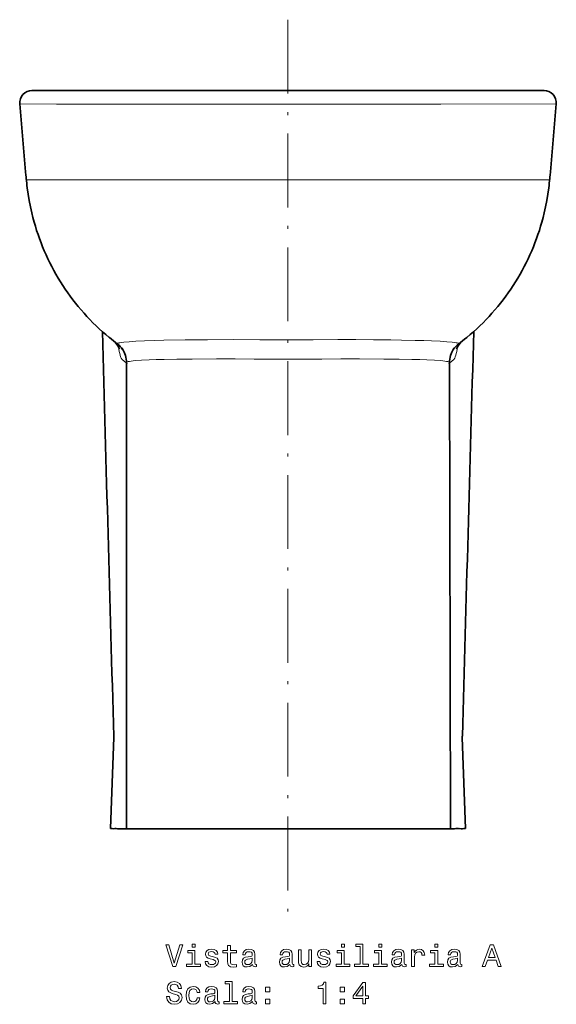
# Model space of a CAD drawing. Extents: x 45 to 330, y 27 to 283.
# Tile 1 of 4: x 45 to 132, y 123 to 283. Entities that reach past the tile are written whole.
import ezdxf

# ---------------------------------------------------------------- set-up
doc = ezdxf.new("R2010")
doc.units = 0
doc.linetypes.add('DASHDOT', pattern=[18.5, 12, -3, 0.5, -3])

msp = doc.modelspace()

# ---------------------------------------------------------------- linework, layer by layer
at = {"color": 7, "linetype": 'DASHDOT', "lineweight": 13}
msp.add_line((88.4, 282.99), (88.4, 138.06), dxfattribs=at)
at = {"color": 7, "lineweight": 35, "ltscale": 0.002086}
for p, q in [((46.86, 271.48), (46.78, 271.48)), ((129.95, 271.48), (130.03, 271.48))]:
    msp.add_line(p, q, dxfattribs=at)
at = {"color": 7, "lineweight": 35, "ltscale": 0.000266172}
msp.add_line((46.79, 271.48), (46.8, 271.48), dxfattribs=at)
at = {"color": 7, "lineweight": 35}
for p, q in [((46.86, 271.48), (88.4, 271.48)), ((129.95, 271.48), (88.4, 271.48)), ((62.14, 227.25), (62.14, 151.52)), ((114.67, 227.25), (114.81, 151.52))]:
    msp.add_line(p, q, dxfattribs=at)
at = {"color": 7, "lineweight": 35, "ltscale": 0.000209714}
msp.add_line((51.31, 271.48), (51.32, 271.48), dxfattribs=at)
at = {"color": 7, "lineweight": 35, "ltscale": 0.000178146}
for p, q in [((51.37, 271.48), (51.36, 271.48)), ((125.44, 271.48), (125.44, 271.48))]:
    msp.add_line(p, q, dxfattribs=at)
at = {"color": 7, "lineweight": 13, "ltscale": 0.00059644}
msp.add_line((88.38, 271.48), (88.4, 271.48), dxfattribs=at)
at = {"color": 7, "lineweight": 13, "ltscale": 0.000602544}
msp.add_line((88.43, 271.48), (88.4, 271.48), dxfattribs=at)
at = {"color": 7, "lineweight": 35, "ltscale": 0.00020981}
msp.add_line((125.5, 271.48), (125.49, 271.48), dxfattribs=at)
at = {"color": 7, "lineweight": 35, "ltscale": 0.000266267}
msp.add_line((130.02, 271.48), (130.01, 271.48), dxfattribs=at)
at = {"color": 7, "lineweight": 13, "ltscale": 0.002109}
for p, q in [((44.87, 269.3), (44.79, 269.3)), ((132.02, 269.3), (131.94, 269.3))]:
    msp.add_line(p, q, dxfattribs=at)
at = {"color": 7, "lineweight": 35, "ltscale": 0.276619}
msp.add_line((44.79, 269.3), (45.75, 258.28), dxfattribs=at)
at = {"color": 7, "lineweight": 35, "ltscale": 0.27662}
msp.add_line((132.02, 269.3), (131.06, 258.28), dxfattribs=at)
at = {"color": 7, "lineweight": 35, "ltscale": 0.013428}
for p, q in [((45.75, 258.28), (45.8, 257.74)), ((131.06, 258.28), (131.01, 257.74))]:
    msp.add_line(p, q, dxfattribs=at)
at = {"color": 7, "lineweight": 35, "ltscale": 0.007132}
for p, q in [((45.8, 257.74), (45.82, 257.46)), ((131.01, 257.74), (130.99, 257.46))]:
    msp.add_line(p, q, dxfattribs=at)
at = {"color": 7, "lineweight": 35, "ltscale": 0.007783}
for p, q in [((45.82, 257.46), (45.85, 257.15)), ((130.99, 257.46), (130.96, 257.15))]:
    msp.add_line(p, q, dxfattribs=at)
at = {"color": 7, "lineweight": 13}
for p in [(45.95, 256.99), (130.86, 256.99)]:
    msp.add_line(p, (88.4, 256.99), dxfattribs=at)
at = {"color": 7, "lineweight": 35, "ltscale": 0.001034}
for p, q in [((59.32, 231.35), (59.36, 231.33)), ((117.49, 231.35), (117.45, 231.33))]:
    msp.add_line(p, q, dxfattribs=at)
at = {"color": 7, "lineweight": 13, "ltscale": 2.29422e-05}
for p, q in [((60.7, 230.26), (60.7, 230.27)), ((116.11, 230.27), (116.11, 230.26))]:
    msp.add_line(p, q, dxfattribs=at)
at = {"color": 7, "lineweight": 13, "ltscale": 2.29683e-05}
for p, q in [((62.11, 227.25), (62.11, 227.25)), ((114.7, 227.25), (114.7, 227.25))]:
    msp.add_line(p, q, dxfattribs=at)
at = {"color": 7, "lineweight": 13, "ltscale": 0.015551}
msp.add_line((88.09, 227.81), (88.72, 227.81), dxfattribs=at)
at = {"color": 7, "lineweight": 35, "ltscale": 0.000237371}
msp.add_line((60.07, 166.53), (60.07, 166.52), dxfattribs=at)
at = {"color": 7, "lineweight": 35, "ltscale": 0.004385}
for p, q in [((60.07, 166.34), (60.07, 166.52)), ((116.74, 166.34), (116.74, 166.52))]:
    msp.add_line(p, q, dxfattribs=at)
at = {"color": 7, "lineweight": 35, "ltscale": 0.000236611}
msp.add_line((116.74, 166.52), (116.74, 166.53), dxfattribs=at)
at = {"color": 7, "lineweight": 13, "ltscale": 8.24292e-05}
msp.add_line((116.74, 166.52), (116.74, 166.52), dxfattribs=at)
at = {"color": 7, "lineweight": 35, "ltscale": 5.9534e-05}
msp.add_line((116.74, 166.52), (116.74, 166.52), dxfattribs=at)
at = {"color": 7, "lineweight": 35, "ltscale": 0.370618}
for p, q in [((59.55, 151.53), (60.07, 166.34)), ((117.26, 151.53), (116.74, 166.34))]:
    msp.add_line(p, q, dxfattribs=at)
at = {"color": 7, "lineweight": 35, "ltscale": 0.000501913}
for p, q in [((59.57, 151.53), (59.55, 151.53)), ((117.26, 151.53), (117.24, 151.53))]:
    msp.add_line(p, q, dxfattribs=at)
at = {"color": 7, "lineweight": 35, "ltscale": 0.011065}
for p, q in [((62, 151.52), (61.55, 151.52)), ((115.26, 151.52), (114.81, 151.52))]:
    msp.add_line(p, q, dxfattribs=at)
at = {"color": 7, "lineweight": 13, "ltscale": 6.71658e-05}
msp.add_line((62, 151.52), (62, 151.52), dxfattribs=at)
at = {"color": 7, "lineweight": 35, "ltscale": 0.000764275}
for p, q in [((87.97, 151.52), (88, 151.52)), ((88.81, 151.52), (88.84, 151.52))]:
    msp.add_line(p, q, dxfattribs=at)
at = {"color": 7, "lineweight": 35, "ltscale": 0.020223}
msp.add_line((88, 151.52), (88.81, 151.52), dxfattribs=at)
at = {"color": 7, "lineweight": 13, "ltscale": 6.64031e-05}
msp.add_line((114.81, 151.52), (114.81, 151.52), dxfattribs=at)
at = {"color": 7, "lineweight": 13}
for points in [[(44.87, 269.3), (50.77, 269.29), (71.68, 269.27), (88.4, 269.26)], [(131.94, 269.3), (113.25, 269.28), (88.62, 269.26), (88.4, 269.26)], [(45.95, 256.99), (45.94, 256.98), (45.93, 256.99), (45.91, 257), (45.88, 257.06), (45.86, 257.16), (45.85, 257.25), (45.82, 257.46)], [(130.86, 256.99), (130.87, 256.98), (130.88, 256.99), (130.9, 257), (130.92, 257.06), (130.95, 257.16), (130.96, 257.25), (130.99, 257.46)], [(46.14, 255.26), (46.13, 255.26), (46.12, 255.26), (46.11, 255.27), (46.08, 255.32), (46.05, 255.41), (46.01, 255.67)], [(130.67, 255.26), (130.68, 255.26), (130.69, 255.26), (130.7, 255.27), (130.73, 255.32), (130.75, 255.41), (130.8, 255.67)], [(59.76, 231.08), (59.75, 231.08), (59.74, 231.07), (59.72, 231.07), (59.67, 231.1), (59.58, 231.15), (59.32, 231.35)], [(59.79, 231.06), (59.78, 231.05), (59.77, 231.05), (59.75, 231.05), (59.7, 231.07), (59.61, 231.13), (59.36, 231.33)], [(60.66, 230.37), (60.67, 230.39), (60.69, 230.4), (60.77, 230.44), (60.89, 230.47), (61.04, 230.5), (61.34, 230.55), (61.72, 230.59), (62.58, 230.66), (63.66, 230.73), (65.08, 230.79), (66.71, 230.85), (68.24, 230.89), (71.69, 230.95), (75.33, 230.99), (79.49, 231), (83.8, 230.99), (88.4, 230.94)], [(116.15, 230.37), (116.14, 230.39), (116.11, 230.4), (116.03, 230.44), (115.92, 230.47), (115.77, 230.5), (115.47, 230.55), (115.09, 230.59), (114.22, 230.66), (113.14, 230.73), (111.76, 230.79), (110.48, 230.84), (109.09, 230.88), (106.86, 230.92), (105.1, 230.95), (102.28, 230.98), (99.44, 231), (96.53, 231), (92.49, 230.98), (88.4, 230.94)], [(117.02, 231.06), (117.03, 231.05), (117.04, 231.05), (117.06, 231.05), (117.11, 231.07), (117.2, 231.13), (117.45, 231.33)], [(117.05, 231.08), (117.06, 231.08), (117.07, 231.07), (117.09, 231.07), (117.14, 231.1), (117.23, 231.15), (117.49, 231.35)], [(60.7, 230.27), (60.7, 230.27), (60.67, 230.3), (60.66, 230.34), (60.66, 230.35), (60.66, 230.37)], [(61.37, 227.85), (61.32, 227.91), (61.28, 227.98), (61.19, 228.18), (61.11, 228.46), (61.04, 228.73), (60.97, 229.05), (60.83, 229.83)], [(115.98, 229.83), (115.84, 229.05), (115.77, 228.73), (115.7, 228.46), (115.61, 228.18), (115.53, 227.98), (115.49, 227.91), (115.44, 227.85)], [(116.15, 230.37), (116.15, 230.35), (116.15, 230.33), (116.14, 230.31), (116.11, 230.27), (116.11, 230.27)], [(62.11, 227.25), (61.84, 227.46), (61.37, 227.85)], [(62.19, 227.14), (62.19, 227.14), (62.19, 227.14), (62.18, 227.15), (62.17, 227.17), (62.13, 227.23), (62.11, 227.25)], [(62.15, 227.28), (62.16, 227.29), (62.19, 227.33), (62.28, 227.37), (62.42, 227.42), (62.62, 227.46), (62.88, 227.5), (63.21, 227.55), (63.61, 227.59), (64.56, 227.66), (65.81, 227.72), (66.98, 227.76), (68.25, 227.79), (70.33, 227.83), (72.85, 227.85), (76.8, 227.87), (79.81, 227.86), (82.89, 227.85), (85.49, 227.83), (88.09, 227.81)], [(114.66, 227.28), (114.65, 227.29), (114.62, 227.33), (114.53, 227.37), (114.39, 227.42), (114.19, 227.46), (113.93, 227.5), (113.59, 227.55), (113.2, 227.59), (112.24, 227.66), (111, 227.72), (109.83, 227.76), (108.56, 227.79), (106.48, 227.83), (103.96, 227.85), (100.01, 227.87), (97, 227.86), (93.92, 227.85), (91.32, 227.83), (88.72, 227.81)], [(114.7, 227.25), (114.66, 227.21), (114.63, 227.15), (114.63, 227.15), (114.62, 227.14), (114.62, 227.14)], [(115.44, 227.85), (114.97, 227.46), (114.7, 227.25)]]:
    msp.add_lwpolyline(points, dxfattribs=at)
at = {"color": 7, "lineweight": 35}
for points in [[(46.01, 255.67), (46.15, 254.64), (46.32, 253.62), (46.52, 252.6), (46.75, 251.58), (46.93, 250.85), (47.13, 250.11), (47.33, 249.43), (47.54, 248.76), (47.76, 248.08), (48, 247.41), (48.25, 246.75), (48.51, 246.09), (48.78, 245.44), (49.07, 244.79), (49.37, 244.14), (49.68, 243.5), (50, 242.87), (50.34, 242.25), (50.68, 241.63), (51.04, 241.01), (51.41, 240.41), (51.79, 239.81), (52.18, 239.21), (52.59, 238.63), (53, 238.05), (53.43, 237.49), (53.86, 236.93), (54.31, 236.37), (54.77, 235.83), (55.24, 235.29), (55.71, 234.77), (56.2, 234.25), (56.7, 233.74), (57.21, 233.25), (57.72, 232.76), (58.25, 232.28), (58.78, 231.81), (59.32, 231.35)], [(130.8, 255.67), (130.66, 254.64), (130.49, 253.62), (130.29, 252.6), (130.06, 251.58), (129.88, 250.85), (129.68, 250.11), (129.48, 249.43), (129.27, 248.76), (129.05, 248.08), (128.81, 247.41), (128.56, 246.75), (128.3, 246.09), (128.03, 245.44), (127.74, 244.79), (127.44, 244.14), (127.13, 243.5), (126.81, 242.87), (126.47, 242.25), (126.13, 241.63), (125.77, 241.01), (125.4, 240.41), (125.02, 239.81), (124.62, 239.21), (124.22, 238.63), (123.81, 238.05), (123.38, 237.49), (122.94, 236.93), (122.5, 236.37), (122.04, 235.83), (121.57, 235.29), (121.1, 234.77), (120.61, 234.25), (120.11, 233.74), (119.6, 233.25), (119.09, 232.76), (118.56, 232.28), (118.03, 231.81), (117.49, 231.35)], [(60.23, 230.62), (60.43, 230.4), (60.63, 230.15), (60.73, 230.01), (60.83, 229.83), (60.96, 229.56), (60.99, 229.47)], [(116.58, 230.62), (116.38, 230.4), (116.18, 230.15), (116.08, 230.01), (115.98, 229.83), (115.85, 229.56), (115.81, 229.47)], [(61.43, 229.54), (61.61, 229.27), (61.77, 228.97), (61.9, 228.68), (61.99, 228.44), (62.06, 228.15), (62.11, 227.85), (62.14, 227.55), (62.14, 227.25)], [(115.38, 229.54), (115.2, 229.27), (115.04, 228.97), (114.91, 228.68), (114.82, 228.44), (114.75, 228.15), (114.7, 227.85), (114.67, 227.55), (114.67, 227.25)], [(62.14, 227.25), (62.15, 227.2), (62.18, 227.15), (62.19, 227.14), (62.19, 227.14)], [(114.67, 227.25), (114.66, 227.2), (114.63, 227.15), (114.62, 227.14), (114.62, 227.14)], [(59.55, 151.53), (65.52, 151.52), (87.97, 151.52)], [(84.29, 151.52), (75.33, 151.52), (66.76, 151.51), (62.49, 151.52), (62, 151.52)], [(88.84, 151.52), (104.41, 151.52), (115.18, 151.52), (117.26, 151.53)], [(114.81, 151.52), (112.46, 151.51), (108.67, 151.52), (92.55, 151.52)]]:
    msp.add_lwpolyline(points, dxfattribs=at)
at = {"color": 7, "lineweight": 13}
for points in [[(70.8, 132.62), (69.92, 129.64), (69.02, 132.62), (68.54, 132.62), (69.67, 129.12), (70.17, 129.12), (71.28, 132.62)], [(73.27, 129.49), (73.27, 131.74), (72.13, 131.74), (72.13, 131.36), (72.83, 131.36), (72.83, 129.49), (71.92, 129.49), (71.92, 129.12), (74.19, 129.12), (74.19, 129.49)], [(73.29, 132.74), (72.82, 132.74), (72.82, 132.24), (73.29, 132.24)], [(76.28, 130.7), (75.85, 130.8), (75.53, 130.91), (75.42, 131.15), (75.46, 131.32), (75.56, 131.44), (75.73, 131.51), (75.98, 131.54), (76.22, 131.51), (76.4, 131.42), (76.52, 131.29), (76.57, 131.11), (77.01, 131.11), (77.01, 131.12), (76.93, 131.44), (76.73, 131.7), (76.4, 131.86), (75.98, 131.92), (75.55, 131.86), (75.24, 131.7), (75.04, 131.45), (74.98, 131.14), (75.03, 130.83), (75.17, 130.62), (75.4, 130.47), (75.74, 130.36), (76.23, 130.24), (76.53, 130.12), (76.61, 130.02), (76.65, 129.87), (76.6, 129.68), (76.48, 129.54), (76.28, 129.45), (76.02, 129.42), (75.74, 129.45), (75.54, 129.55), (75.4, 129.72), (75.35, 129.96), (74.92, 129.96), (74.99, 129.56), (75.2, 129.27), (75.53, 129.09), (75.98, 129.02), (76.45, 129.09), (76.8, 129.27), (77.01, 129.55), (77.09, 129.92), (77.03, 130.23), (76.88, 130.45), (76.62, 130.59)], [(78.58, 131.36), (78.58, 130), (78.61, 129.56), (78.75, 129.26), (79.04, 129.08), (79.51, 129.02), (80.04, 129.05), (80.04, 129.43), (79.66, 129.4), (79.31, 129.44), (79.12, 129.57), (79.04, 129.78), (79.03, 130.08), (79.03, 131.36), (80.04, 131.36), (80.04, 131.74), (79.03, 131.74), (79.03, 132.53), (78.58, 132.53), (78.58, 131.74), (77.82, 131.74), (77.82, 131.36)], [(82.63, 129.47), (82.63, 129.46), (82.66, 129.29), (82.73, 129.16), (83.05, 129.07), (83.3, 129.11), (83.3, 129.45), (83.19, 129.44), (83.05, 129.5), (83.02, 129.7), (83.02, 131.11), (82.96, 131.46), (82.79, 131.72), (82.48, 131.87), (82.05, 131.92), (81.62, 131.86), (81.31, 131.69), (81.11, 131.42), (81.05, 131.07), (81.05, 131.04), (81.45, 131.04), (81.48, 131.25), (81.59, 131.4), (81.77, 131.49), (82.03, 131.53), (82.28, 131.5), (82.46, 131.43), (82.56, 131.3), (82.6, 131.12), (82.58, 130.9), (82.5, 130.8), (82.29, 130.75), (81.92, 130.71), (81.48, 130.62), (81.17, 130.46), (80.99, 130.2), (80.94, 129.83), (80.99, 129.5), (81.14, 129.25), (81.4, 129.09), (81.74, 129.04), (82.21, 129.14)], [(88.7, 129.47), (88.7, 129.46), (88.73, 129.29), (88.8, 129.16), (89.12, 129.07), (89.37, 129.11), (89.37, 129.45), (89.26, 129.44), (89.12, 129.5), (89.1, 129.7), (89.1, 131.11), (89.04, 131.46), (88.86, 131.72), (88.55, 131.87), (88.12, 131.92), (87.69, 131.86), (87.38, 131.69), (87.19, 131.42), (87.12, 131.07), (87.12, 131.04), (87.52, 131.04), (87.55, 131.25), (87.66, 131.4), (87.85, 131.49), (88.1, 131.53), (88.35, 131.5), (88.53, 131.43), (88.63, 131.3), (88.67, 131.12), (88.65, 130.9), (88.57, 130.8), (88.37, 130.75), (87.99, 130.71), (87.55, 130.62), (87.25, 130.46), (87.06, 130.2), (87.01, 129.83), (87.06, 129.5), (87.22, 129.25), (87.47, 129.09), (87.82, 129.04), (88.28, 129.14)], [(92.22, 131.83), (91.77, 131.83), (91.77, 130.26), (91.72, 129.9), (91.58, 129.64), (91.35, 129.48), (91.05, 129.43), (90.82, 129.47), (90.67, 129.59), (90.58, 129.79), (90.56, 130.09), (90.56, 131.83), (90.12, 131.83), (90.12, 130.05), (90.13, 129.69), (90.23, 129.39), (90.52, 129.12), (90.99, 129.02), (91.24, 129.06), (91.46, 129.15), (91.64, 129.31), (91.8, 129.53), (91.8, 129.12), (92.22, 129.12)], [(94.49, 130.7), (94.06, 130.8), (93.75, 130.91), (93.64, 131.15), (93.67, 131.32), (93.78, 131.44), (93.95, 131.51), (94.2, 131.54), (94.43, 131.51), (94.62, 131.42), (94.74, 131.29), (94.79, 131.11), (95.22, 131.11), (95.22, 131.12), (95.15, 131.44), (94.94, 131.7), (94.62, 131.86), (94.2, 131.92), (93.77, 131.86), (93.45, 131.7), (93.26, 131.45), (93.2, 131.14), (93.24, 130.83), (93.38, 130.62), (93.62, 130.47), (93.95, 130.36), (94.45, 130.24), (94.75, 130.12), (94.83, 130.02), (94.86, 129.87), (94.82, 129.68), (94.69, 129.54), (94.5, 129.45), (94.24, 129.42), (93.96, 129.45), (93.76, 129.55), (93.62, 129.72), (93.57, 129.96), (93.14, 129.96), (93.21, 129.56), (93.41, 129.27), (93.74, 129.09), (94.2, 129.02), (94.67, 129.09), (95.02, 129.27), (95.23, 129.55), (95.31, 129.92), (95.25, 130.23), (95.09, 130.45), (94.84, 130.59)], [(97.56, 129.49), (97.56, 131.74), (96.42, 131.74), (96.42, 131.36), (97.12, 131.36), (97.12, 129.49), (96.21, 129.49), (96.21, 129.12), (98.48, 129.12), (98.48, 129.49)], [(97.57, 132.74), (97.11, 132.74), (97.11, 132.24), (97.57, 132.24)], [(100.12, 132.37), (100.12, 129.49), (99.21, 129.49), (99.21, 129.12), (101.47, 129.12), (101.47, 129.49), (100.57, 129.49), (100.57, 132.74), (99.43, 132.74), (99.43, 132.37)], [(103.63, 129.49), (103.63, 131.74), (102.49, 131.74), (102.49, 131.36), (103.19, 131.36), (103.19, 129.49), (102.28, 129.49), (102.28, 129.12), (104.55, 129.12), (104.55, 129.49)], [(103.65, 132.74), (103.18, 132.74), (103.18, 132.24), (103.65, 132.24)], [(106.92, 129.47), (106.92, 129.46), (106.94, 129.29), (107.02, 129.16), (107.34, 129.07), (107.59, 129.11), (107.59, 129.45), (107.48, 129.44), (107.34, 129.5), (107.31, 129.7), (107.31, 131.11), (107.25, 131.46), (107.08, 131.72), (106.77, 131.87), (106.33, 131.92), (105.91, 131.86), (105.6, 131.69), (105.4, 131.42), (105.34, 131.07), (105.34, 131.04), (105.73, 131.04), (105.77, 131.25), (105.88, 131.4), (106.06, 131.49), (106.32, 131.53), (106.57, 131.5), (106.74, 131.43), (106.85, 131.3), (106.88, 131.12), (106.86, 130.9), (106.78, 130.8), (106.58, 130.75), (106.2, 130.71), (105.77, 130.62), (105.46, 130.46), (105.28, 130.2), (105.23, 129.83), (105.28, 129.5), (105.43, 129.25), (105.68, 129.09), (106.03, 129.04), (106.5, 129.14)], [(108.51, 129.12), (108.96, 129.12), (108.96, 130.67), (109, 131.04), (109.14, 131.31), (109.36, 131.47), (109.66, 131.52), (109.88, 131.49), (110.05, 131.39), (110.15, 131.22), (110.18, 130.98), (110.63, 130.98), (110.57, 131.39), (110.4, 131.69), (110.13, 131.86), (109.75, 131.92), (109.49, 131.88), (109.27, 131.78), (109.07, 131.61), (108.92, 131.38), (108.92, 131.83), (108.51, 131.83)], [(112.74, 129.49), (112.74, 131.74), (111.6, 131.74), (111.6, 131.36), (112.3, 131.36), (112.3, 129.49), (111.39, 129.49), (111.39, 129.12), (113.66, 129.12), (113.66, 129.49)], [(112.75, 132.74), (112.29, 132.74), (112.29, 132.24), (112.75, 132.24)], [(116.03, 129.47), (116.03, 129.46), (116.05, 129.29), (116.13, 129.16), (116.45, 129.07), (116.69, 129.11), (116.69, 129.45), (116.59, 129.44), (116.45, 129.5), (116.42, 129.7), (116.42, 131.11), (116.36, 131.46), (116.18, 131.72), (115.88, 131.87), (115.44, 131.92), (115.02, 131.86), (114.71, 131.69), (114.51, 131.42), (114.44, 131.07), (114.44, 131.04), (114.84, 131.04), (114.88, 131.25), (114.99, 131.4), (115.17, 131.49), (115.43, 131.53), (115.67, 131.5), (115.85, 131.43), (115.96, 131.3), (115.99, 131.12), (115.97, 130.9), (115.89, 130.8), (115.69, 130.75), (115.31, 130.71), (114.88, 130.62), (114.57, 130.46), (114.39, 130.2), (114.33, 129.83), (114.38, 129.5), (114.54, 129.25), (114.79, 129.09), (115.14, 129.04), (115.61, 129.14)], [(120, 129.12), (120.47, 129.12), (120.83, 130.15), (122.23, 130.15), (122.6, 129.12), (123.07, 129.12), (121.79, 132.62), (121.28, 132.62)], [(121, 130.58), (121.53, 132.12), (122.07, 130.58)], [(82.58, 130.07), (82.52, 129.8), (82.36, 129.6), (82.12, 129.47), (81.82, 129.43), (81.63, 129.45), (81.49, 129.53), (81.41, 129.67), (81.38, 129.87), (81.4, 130.05), (81.48, 130.17), (81.8, 130.31), (82.21, 130.37), (82.58, 130.5)], [(88.65, 130.07), (88.59, 129.8), (88.43, 129.6), (88.19, 129.47), (87.89, 129.43), (87.7, 129.45), (87.56, 129.53), (87.48, 129.67), (87.45, 129.87), (87.47, 130.05), (87.55, 130.17), (87.88, 130.31), (88.28, 130.37), (88.65, 130.5)], [(106.87, 130.07), (106.81, 129.8), (106.65, 129.6), (106.41, 129.47), (106.11, 129.43), (105.92, 129.45), (105.78, 129.53), (105.69, 129.67), (105.67, 129.87), (105.69, 130.05), (105.77, 130.17), (106.09, 130.31), (106.5, 130.37), (106.87, 130.5)], [(115.98, 130.07), (115.92, 129.8), (115.76, 129.6), (115.51, 129.47), (115.22, 129.43), (115.02, 129.45), (114.89, 129.53), (114.8, 129.67), (114.78, 129.87), (114.8, 130.05), (114.88, 130.17), (115.2, 130.31), (115.61, 130.37), (115.98, 130.5)], [(69.13, 124.23), (68.67, 124.23), (68.77, 123.69), (69.02, 123.3), (69.41, 123.06), (69.93, 122.98), (70.45, 123.06), (70.84, 123.28), (71.09, 123.63), (71.18, 124.09), (71.1, 124.5), (70.89, 124.77), (70.55, 124.94), (70.09, 125.07), (69.7, 125.17), (69.44, 125.28), (69.29, 125.44), (69.25, 125.69), (69.29, 125.92), (69.42, 126.09), (69.63, 126.21), (69.9, 126.25), (70.18, 126.2), (70.41, 126.06), (70.55, 125.84), (70.62, 125.53), (71.08, 125.53), (71.08, 125.54), (71, 126.01), (70.76, 126.37), (70.39, 126.59), (69.89, 126.66), (69.43, 126.59), (69.08, 126.38), (68.85, 126.05), (68.77, 125.62), (68.84, 125.25), (69.03, 124.99), (69.33, 124.82), (69.75, 124.69), (70.15, 124.57), (70.46, 124.46), (70.65, 124.3), (70.71, 124.04), (70.65, 123.77), (70.5, 123.57), (70.26, 123.44), (69.95, 123.4), (69.61, 123.46), (69.35, 123.62), (69.18, 123.88)], [(78.87, 126.32), (78.87, 123.45), (77.96, 123.45), (77.96, 123.07), (80.22, 123.07), (80.22, 123.45), (79.31, 123.45), (79.31, 126.69), (78.17, 126.69), (78.17, 126.32)], [(94.12, 123.07), (94.58, 123.07), (94.58, 126.6), (94.24, 126.6), (94.15, 126.29), (93.96, 126.08), (93.69, 125.96), (93.3, 125.92), (93.3, 125.56), (94.12, 125.56)], [(100.56, 123.07), (101.01, 123.07), (101.01, 123.94), (101.51, 123.94), (101.51, 124.34), (101.01, 124.34), (101.01, 126.5), (100.56, 126.5), (99.02, 124.38), (99.02, 123.94), (100.56, 123.94)], [(73.64, 124.88), (74.08, 124.88), (73.99, 125.29), (73.77, 125.6), (73.43, 125.8), (72.99, 125.88), (72.51, 125.78), (72.14, 125.49), (71.91, 125.03), (71.83, 124.42), (71.9, 123.81), (72.13, 123.35), (72.49, 123.07), (72.98, 122.98), (73.41, 123.05), (73.75, 123.26), (73.98, 123.6), (74.08, 124.04), (73.66, 124.04), (73.58, 123.76), (73.44, 123.55), (73.24, 123.41), (72.99, 123.37), (72.69, 123.44), (72.46, 123.64), (72.33, 123.97), (72.28, 124.43), (72.33, 124.89), (72.47, 125.22), (72.7, 125.42), (72.99, 125.49), (73.26, 125.44), (73.45, 125.33), (73.58, 125.13)], [(76.56, 123.43), (76.56, 123.41), (76.58, 123.24), (76.66, 123.12), (76.98, 123.02), (77.23, 123.06), (77.23, 123.4), (77.12, 123.39), (76.98, 123.46), (76.95, 123.66), (76.95, 125.06), (76.89, 125.42), (76.72, 125.67), (76.41, 125.82), (75.97, 125.88), (75.55, 125.82), (75.24, 125.64), (75.04, 125.38), (74.98, 125.02), (74.98, 124.99), (75.37, 124.99), (75.41, 125.21), (75.52, 125.36), (75.7, 125.45), (75.96, 125.48), (76.21, 125.46), (76.38, 125.38), (76.49, 125.25), (76.52, 125.07), (76.5, 124.86), (76.42, 124.75), (76.22, 124.7), (75.84, 124.66), (75.41, 124.57), (75.1, 124.41), (74.92, 124.16), (74.86, 123.78), (74.92, 123.45), (75.07, 123.2), (75.32, 123.05), (75.67, 122.99), (76.14, 123.1)], [(82.63, 123.43), (82.63, 123.41), (82.66, 123.24), (82.73, 123.12), (83.05, 123.02), (83.3, 123.06), (83.3, 123.4), (83.19, 123.39), (83.05, 123.46), (83.02, 123.66), (83.02, 125.06), (82.96, 125.42), (82.79, 125.67), (82.48, 125.82), (82.05, 125.88), (81.62, 125.82), (81.31, 125.64), (81.11, 125.38), (81.05, 125.02), (81.05, 124.99), (81.45, 124.99), (81.48, 125.21), (81.59, 125.36), (81.77, 125.45), (82.03, 125.48), (82.28, 125.46), (82.46, 125.38), (82.56, 125.25), (82.6, 125.07), (82.58, 124.86), (82.5, 124.75), (82.29, 124.7), (81.92, 124.66), (81.48, 124.57), (81.17, 124.41), (80.99, 124.16), (80.94, 123.78), (80.99, 123.45), (81.14, 123.2), (81.4, 123.05), (81.74, 122.99), (82.21, 123.1)], [(84.75, 125.03), (85.45, 125.03), (85.45, 125.78), (84.75, 125.78)], [(96.9, 125.03), (97.59, 125.03), (97.59, 125.78), (96.9, 125.78)], [(99.45, 124.34), (100.56, 125.91), (100.56, 124.34)], [(76.51, 124.02), (76.45, 123.76), (76.29, 123.56), (76.05, 123.43), (75.75, 123.38), (75.56, 123.4), (75.42, 123.49), (75.33, 123.63), (75.31, 123.82), (75.33, 124), (75.41, 124.13), (75.73, 124.27), (76.14, 124.33), (76.51, 124.45)], [(82.58, 124.02), (82.52, 123.76), (82.36, 123.56), (82.12, 123.43), (81.82, 123.38), (81.63, 123.4), (81.49, 123.49), (81.41, 123.63), (81.38, 123.82), (81.4, 124), (81.48, 124.13), (81.8, 124.27), (82.21, 124.33), (82.58, 124.45)], [(84.75, 123.07), (85.45, 123.07), (85.45, 123.82), (84.75, 123.82)], [(96.9, 123.07), (97.59, 123.07), (97.59, 123.82), (96.9, 123.82)]]:
    msp.add_lwpolyline(points, close=True, dxfattribs=at)
at = {"color": 7, "lineweight": 35}
for centre, radius, start, end in [((46.78, 269.48), 2, 89.826, 185.0023), ((130.03, 269.48), 2, 354.9977, 90.174), ((96.29, 261.86), 50.66, 185.3316, 187.0121), ((80.52, 261.86), 50.66, 352.9879, 354.6684), ((261978.33, 7575.45), 262023.02, 181.6059091, 181.6203071), ((-261800.98, 7575.43), 262022.5, 358.3796991, 358.394087), ((84.8, 262.22), 40.02, 230.5217, 232.974), ((92.01, 262.22), 40.02, 307.026, 309.4783), ((58.44, 227.27), 3.75, 34.8616, 52.874), ((118.37, 227.28), 3.75, 127.1186, 144.6979), ((60.07, 166.42), 14.9, 268.0558, 271.6206), ((61.66, 266.51), 115, 269.5143, 269.9485), ((115.15, 266.45), 114.93, 270.0513, 270.4859), ((116.73, 166.52), 15, 268.6002, 271.9416)]:
    msp.add_arc(centre, radius, start, end, dxfattribs=at)
at = {"color": 7, "lineweight": 13}
for centre, radius, start, end in [((131831.89, 3893.82), 131824.52, 181.591634, 181.6202388), ((-131661.45, 3894), 131830.9, 358.3797684, 358.4083621), ((62.23, 227.25), 0.0872, 162.247, 178.9081), ((114.58, 227.25), 0.0872, 1.0919, 17.753)]:
    msp.add_arc(centre, radius, start, end, dxfattribs=at)

doc.saveas('drawing.dxf')
